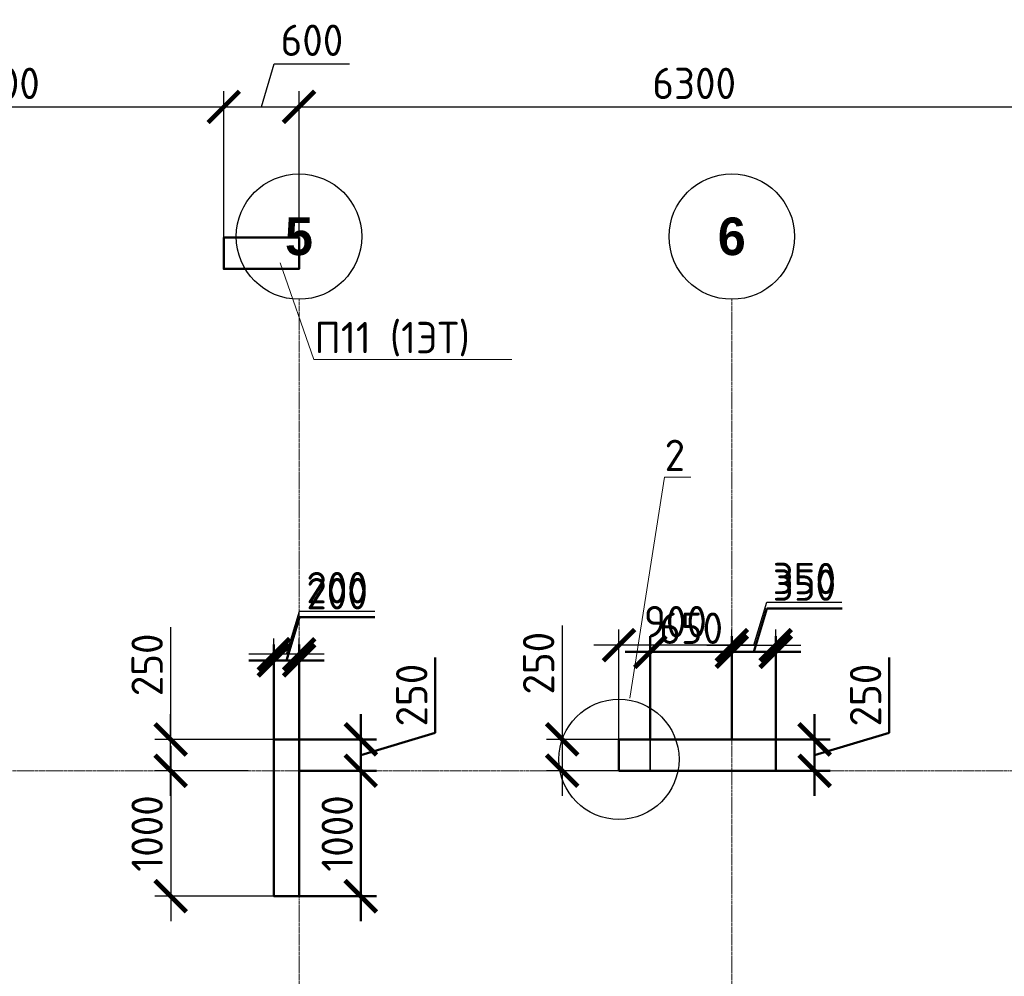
# Model space of a CAD drawing. Header units: millimetres. Extents: x 263826 to 1718326, y -423071 to 70137.
# Tile 157 of 256: x 366467 to 374316, y -62785 to -55159. Entities that reach past the tile are written whole.
import ezdxf
from ezdxf import colors
from ezdxf.entities.mleader import LeaderData, LeaderLine
from ezdxf.math import Vec2, Vec3

# ---------------------------------------------------------------- set-up
doc = ezdxf.new("R2010")
doc.units = ezdxf.units.MM
doc.linetypes.add('______5', pattern=[1100, 800, -100, 100, -100])
doc.linetypes.add('осевая', pattern=[50.8, 31.75, -6.35, 6.35, -6.35])
for name, color, linetype, lineweight, true_color in [('Колонна_ бетон', 7, 'Continuous', 50, 0xb4b496), ('Стена_ бетон не несущ.', 7, 'Continuous', 35, 0xb4b496), ('Стена_ бетон несущ.', 7, 'Continuous', 70, 0xb4b496)]:
    doc.layers.add(name, color=color, linetype=linetype, lineweight=lineweight, true_color=true_color)
for name, color, linetype, lineweight in [('Конструкции 0.5', 5, 'Continuous', 50), ('Надписи', 200, 'Continuous', 18), ('Оси', 40, '______5', 18), ('подоснова', 151, 'Continuous', 5), ('РАЗМЕРЫ', 1, 'Continuous', 9)]:
    doc.layers.add(name, color=color, linetype=linetype, lineweight=lineweight)
doc.styles.add('Century Gothic', font='GOTHIC.TTF')
doc.styles.add('GOST-2.304_Type-B', font='GOST_Common.ttf')
doc.dimstyles.new('СПДС', dxfattribs={"dimscale": 100, "dimtxt": 2.5, "dimasz": 2.5, "dimexe": 1.25, "dimexo": 0, "dimtad": 1, "dimdec": 0, "dimtxsty": 'GOST-2.304_Type-B', "dimblk": 'ARCHTICK', "dimcen": 2.5, "dimdle": 2, "dimadec": 0, "dimazin": 2, "dimtfac": 0.75, "dimtdec": 0, "dimtmove": 1, "dimatfit": 3, "dimfxl": 1, "dimtolj": 1, "dimarcsym": 1})

# ---------------------------------------------------------------- blocks, each defined once
blk = doc.blocks.new('_ArchTick')
at = {"color": 0, "linetype": 'ByBlock', "const_width": 0.15}
blk.add_lwpolyline([(-0.5, -0.5), (0.5, 0.5)], dxfattribs=at)
blk = doc.blocks.new('*D3169')
at = {"layer": 'DEFPOINTS', "color": 0, "transparency": 16777216}
for p in [(371244.3, -60144.8), (371244.3, -60896.1), (372144.3, -60896.1)]:
    blk.add_point(p, dxfattribs=at)
at = {"layer": 'РАЗМЕРЫ', "color": 0, "lineweight": -2, "transparency": 16777216}
for p, q in [((371244.3, -60896.1), (371244.3, -60019.8)), ((372144.3, -60896.1), (372144.3, -60019.8)), ((372344.3, -60144.8), (371044.3, -60144.8))]:
    blk.add_line(p, q, dxfattribs=at)
at = {"layer": 'РАЗМЕРЫ', "color": 0, "lineweight": -2, "transparency": 16777216, "xscale": 250, "yscale": 250, "zscale": 250, "rotation": 180}
blk.add_blockref('_ArchTick', (371244.3, -60144.8), dxfattribs=at)
at = {"layer": 'РАЗМЕРЫ', "color": 0, "lineweight": -2, "transparency": 16777216, "xscale": 250, "yscale": 250, "zscale": 250}
blk.add_blockref('_ArchTick', (372144.3, -60144.8), dxfattribs=at)
at = {"layer": 'РАЗМЕРЫ', "color": 0, "lineweight": 0, "transparency": 16777216, "insert": (371694.3, -59957.3), "char_height": 250, "attachment_point": 5, "style": 'GOST-2.304_Type-B'}
blk.add_mtext('\\A1;900', dxfattribs=at)
blk = doc.blocks.new('*D3170')
at = {"layer": 'DEFPOINTS', "color": 0, "transparency": 16777216}
for p in [(372494.3, -60144.8), (372144.3, -60646.1), (372494.3, -60896.1)]:
    blk.add_point(p, dxfattribs=at)
at = {"layer": 'РАЗМЕРЫ', "color": 0, "lineweight": -2, "transparency": 16777216}
for p, q in [((372319.3, -60144.8), (372422.4, -59801.1)), ((372422.4, -59801.1), (373022.4, -59801.1)), ((372144.3, -60646.1), (372144.3, -60019.8)), ((372494.3, -60896.1), (372494.3, -60019.8)), ((371944.3, -60144.8), (372694.3, -60144.8))]:
    blk.add_line(p, q, dxfattribs=at)
at = {"layer": 'РАЗМЕРЫ', "color": 0, "lineweight": -2, "transparency": 16777216, "xscale": 250, "yscale": 250, "zscale": 250, "rotation": 180}
blk.add_blockref('_ArchTick', (372144.3, -60144.8), dxfattribs=at)
at = {"layer": 'РАЗМЕРЫ', "color": 0, "lineweight": -2, "transparency": 16777216, "xscale": 250, "yscale": 250, "zscale": 250}
blk.add_blockref('_ArchTick', (372494.3, -60144.8), dxfattribs=at)
at = {"layer": 'РАЗМЕРЫ', "color": 0, "lineweight": 0, "transparency": 16777216, "insert": (372722.4, -59613.6), "char_height": 250, "attachment_point": 5, "style": 'GOST-2.304_Type-B'}
blk.add_mtext('\\A1;350', dxfattribs=at)
blk = doc.blocks.new('*D3171')
at = {"layer": 'DEFPOINTS', "color": 0, "transparency": 16777216}
for p in [(371392, -60896.1), (370791.6, -61146.1), (371392, -61146.1)]:
    blk.add_point(p, dxfattribs=at)
at = {"layer": 'РАЗМЕРЫ', "color": 0, "lineweight": -2, "transparency": 16777216}
for p, q in [((370791.6, -59988.6), (370791.6, -60896.1)), ((370791.6, -60696.1), (370791.6, -61346.1)), ((371392, -60896.1), (370666.6, -60896.1)), ((371392, -61146.1), (370666.6, -61146.1))]:
    blk.add_line(p, q, dxfattribs=at)
at = {"layer": 'РАЗМЕРЫ', "color": 0, "lineweight": -2, "transparency": 16777216, "xscale": 250, "yscale": 250, "zscale": 250}
for p, rotation in [((370791.6, -60896.1), 90), ((370791.6, -61146.1), 270)]:
    blk.add_blockref('_ArchTick', p, dxfattribs=dict(at, rotation=rotation))
at = {"layer": 'РАЗМЕРЫ', "color": 0, "lineweight": 0, "transparency": 16777216, "insert": (370604.1, -60288.6), "char_height": 250, "attachment_point": 5, "rotation": 90, "style": 'GOST-2.304_Type-B'}
blk.add_mtext('\\A1;250', dxfattribs=at)
blk = doc.blocks.new('*D3192')
at = {"layer": 'DEFPOINTS', "color": 0, "transparency": 16777216}
for p in [(368287.9, -61146.1), (367671, -62146.1), (368494.4, -62146.1)]:
    blk.add_point(p, dxfattribs=at)
at = {"layer": 'РАЗМЕРЫ', "color": 0, "lineweight": -2, "transparency": 16777216}
for p, q in [((367671, -60946.1), (367671, -62346.1)), ((368287.9, -61146.1), (367546, -61146.1)), ((368494.4, -62146.1), (367546, -62146.1))]:
    blk.add_line(p, q, dxfattribs=at)
at = {"layer": 'РАЗМЕРЫ', "color": 0, "lineweight": -2, "transparency": 16777216, "xscale": 250, "yscale": 250, "zscale": 250}
for p, rotation in [((367671, -61146.1), 90), ((367671, -62146.1), 270)]:
    blk.add_blockref('_ArchTick', p, dxfattribs=dict(at, rotation=rotation))
at = {"layer": 'РАЗМЕРЫ', "color": 0, "lineweight": 0, "transparency": 16777216, "insert": (367483.5, -61646.1), "char_height": 250, "attachment_point": 5, "rotation": 90, "style": 'GOST-2.304_Type-B'}
blk.add_mtext('\\A1;1000', dxfattribs=at)
blk = doc.blocks.new('*D3080')
at = {"layer": 'DEFPOINTS', "color": 0, "transparency": 16777216}
for p in [(367670.9, -60896.1), (368554.3, -60896.1, 3100), (368287.8, -61146.1, 3100)]:
    blk.add_point(p, dxfattribs=at)
at = {"layer": 'РАЗМЕРЫ', "color": 0, "lineweight": -2, "transparency": 16777216}
for p, q in [((367670.9, -60001.8), (367670.9, -60896.1)), ((367670.9, -61346.1), (367670.9, -60696.1)), ((368554.3, -60896.1), (367545.9, -60896.1)), ((368287.8, -61146.1), (367545.9, -61146.1))]:
    blk.add_line(p, q, dxfattribs=at)
at = {"layer": 'РАЗМЕРЫ', "color": 0, "lineweight": -2, "transparency": 16777216, "xscale": 250, "yscale": 250, "zscale": 250}
for p, rotation in [((367670.9, -60896.1), 90), ((367670.9, -61146.1), 270)]:
    blk.add_blockref('_ArchTick', p, dxfattribs=dict(at, rotation=rotation))
at = {"layer": 'РАЗМЕРЫ', "color": 0, "lineweight": 0, "transparency": 16777216, "insert": (367483.4, -60301.8), "char_height": 250, "attachment_point": 5, "rotation": 90, "style": 'GOST-2.304_Type-B'}
blk.add_mtext('\\A1;250', dxfattribs=at)
blk = doc.blocks.new('*D3081')
at = {"layer": 'DEFPOINTS', "color": 0, "transparency": 16777216}
for p in [(368494.3, -60217.7), (368494.3, -60896.1), (368694.3, -60896.1, 3100)]:
    blk.add_point(p, dxfattribs=at)
at = {"layer": 'РАЗМЕРЫ', "color": 0, "lineweight": -2, "transparency": 16777216}
for p, q in [((368594.3, -60217.7), (368697.5, -59873.9)), ((368697.5, -59873.9), (369297.5, -59873.9)), ((368494.3, -60896.1), (368494.3, -60092.7)), ((368694.3, -60896.1), (368694.3, -60092.7)), ((368894.3, -60217.7), (368294.3, -60217.7))]:
    blk.add_line(p, q, dxfattribs=at)
at = {"layer": 'РАЗМЕРЫ', "color": 0, "lineweight": -2, "transparency": 16777216, "xscale": 250, "yscale": 250, "zscale": 250, "rotation": 180}
blk.add_blockref('_ArchTick', (368494.3, -60217.7), dxfattribs=at)
at = {"layer": 'РАЗМЕРЫ', "color": 0, "lineweight": -2, "transparency": 16777216, "xscale": 250, "yscale": 250, "zscale": 250}
blk.add_blockref('_ArchTick', (368694.3, -60217.7), dxfattribs=at)
at = {"layer": 'РАЗМЕРЫ', "color": 0, "lineweight": 0, "transparency": 16777216, "insert": (368997.5, -59686.4), "char_height": 250, "attachment_point": 5, "style": 'GOST-2.304_Type-B'}
blk.add_mtext('\\A1;200', dxfattribs=at)
blk = doc.blocks.new('*D3204')
at = {"layer": 'DEFPOINTS', "color": 0, "transparency": 16777216}
for p in [(368094.1, -55854.2), (364494.1, -56896.1, 3100), (368094.1, -56896.1, 3100)]:
    blk.add_point(p, dxfattribs=at)
at = {"layer": 'РАЗМЕРЫ', "color": 0, "lineweight": -2, "transparency": 16777216}
for p, q in [((364494.1, -56896.1), (364494.1, -55729.2)), ((368094.1, -56896.1), (368094.1, -55729.2)), ((364294.1, -55854.2), (368294.1, -55854.2))]:
    blk.add_line(p, q, dxfattribs=at)
at = {"layer": 'РАЗМЕРЫ', "color": 0, "lineweight": -2, "transparency": 16777216, "xscale": 250, "yscale": 250, "zscale": 250, "rotation": 180}
blk.add_blockref('_ArchTick', (364494.1, -55854.2), dxfattribs=at)
at = {"layer": 'РАЗМЕРЫ', "color": 0, "lineweight": -2, "transparency": 16777216, "xscale": 250, "yscale": 250, "zscale": 250}
blk.add_blockref('_ArchTick', (368094.1, -55854.2), dxfattribs=at)
at = {"layer": 'РАЗМЕРЫ', "color": 0, "lineweight": 0, "transparency": 16777216, "insert": (366294.1, -55666.7), "char_height": 250, "attachment_point": 5, "style": 'GOST-2.304_Type-B'}
blk.add_mtext('\\A1;3600', dxfattribs=at)
blk = doc.blocks.new('*D3205')
at = {"layer": 'DEFPOINTS', "color": 0, "transparency": 16777216}
for p in [(368694.1, -55854.2), (368094.1, -56896.1, 3100), (368694.1, -56896.1, 3100)]:
    blk.add_point(p, dxfattribs=at)
at = {"layer": 'РАЗМЕРЫ', "color": 0, "lineweight": -2, "transparency": 16777216}
for p, q in [((368394.1, -55854.2), (368497.2, -55510.5)), ((368497.2, -55510.5), (369097.2, -55510.5)), ((368094.1, -56896.1), (368094.1, -55729.2)), ((368694.1, -56896.1), (368694.1, -55729.2)), ((367894.1, -55854.2), (368894.1, -55854.2))]:
    blk.add_line(p, q, dxfattribs=at)
at = {"layer": 'РАЗМЕРЫ', "color": 0, "lineweight": -2, "transparency": 16777216, "xscale": 250, "yscale": 250, "zscale": 250, "rotation": 180}
blk.add_blockref('_ArchTick', (368094.1, -55854.2), dxfattribs=at)
at = {"layer": 'РАЗМЕРЫ', "color": 0, "lineweight": -2, "transparency": 16777216, "xscale": 250, "yscale": 250, "zscale": 250}
blk.add_blockref('_ArchTick', (368694.1, -55854.2), dxfattribs=at)
at = {"layer": 'РАЗМЕРЫ', "color": 0, "lineweight": 0, "transparency": 16777216, "insert": (368797.2, -55323), "char_height": 250, "attachment_point": 5, "style": 'GOST-2.304_Type-B'}
blk.add_mtext('\\A1;600', dxfattribs=at)
blk = doc.blocks.new('*D3206')
at = {"layer": 'DEFPOINTS', "color": 0, "transparency": 16777216}
for p in [(374994.3, -55854.2), (374994.3, -56769.7, 3100), (368694.1, -56896.1, 3100)]:
    blk.add_point(p, dxfattribs=at)
at = {"layer": 'РАЗМЕРЫ', "color": 0, "lineweight": -2, "transparency": 16777216}
for p, q in [((368694.1, -56896.1), (368694.1, -55729.2)), ((374994.3, -56769.7), (374994.3, -55729.2)), ((368494.1, -55854.2), (375194.3, -55854.2))]:
    blk.add_line(p, q, dxfattribs=at)
at = {"layer": 'РАЗМЕРЫ', "color": 0, "lineweight": -2, "transparency": 16777216, "xscale": 250, "yscale": 250, "zscale": 250, "rotation": 180}
blk.add_blockref('_ArchTick', (368694.1, -55854.2), dxfattribs=at)
at = {"layer": 'РАЗМЕРЫ', "color": 0, "lineweight": -2, "transparency": 16777216, "xscale": 250, "yscale": 250, "zscale": 250}
blk.add_blockref('_ArchTick', (374994.3, -55854.2), dxfattribs=at)
at = {"layer": 'РАЗМЕРЫ', "color": 0, "lineweight": 0, "transparency": 16777216, "insert": (371844.2, -55666.7), "char_height": 250, "attachment_point": 5, "style": 'GOST-2.304_Type-B'}
blk.add_mtext('\\A1;6300', dxfattribs=at)
blk = doc.blocks.new('_None')
blk = doc.blocks.new('*D3375')
at = {"layer": 'DEFPOINTS', "color": 0, "transparency": 16777216}
for p in [(376610.1, -184180.5, -560), (377102.1, -184180.5), (376610.1, -184430.5, -560)]:
    blk.add_point(p, dxfattribs=at)
at = {"layer": 'РАЗМЕРЫ', "color": 0, "lineweight": -2, "transparency": 16777216}
for p, q in [((377695.9, -184127.3), (377695.9, -183527.3)), ((377102.1, -184630.5), (377102.1, -183980.5)), ((377102.1, -184305.5), (377695.9, -184127.3)), ((376610.1, -184180.5), (377227.1, -184180.5)), ((376610.1, -184430.5), (377227.1, -184430.5))]:
    blk.add_line(p, q, dxfattribs=at)
at = {"layer": 'РАЗМЕРЫ', "color": 0, "lineweight": -2, "transparency": 16777216, "xscale": 250, "yscale": 250, "zscale": 250}
for p, rotation in [((377102.1, -184180.5), 90), ((377102.1, -184430.5), 270)]:
    blk.add_blockref('_ArchTick', p, dxfattribs=dict(at, rotation=rotation))
at = {"layer": 'РАЗМЕРЫ', "color": 0, "lineweight": 0, "transparency": 16777216, "insert": (377508.4, -183827.3), "char_height": 250, "attachment_point": 5, "rotation": 90, "style": 'GOST-2.304_Type-B'}
blk.add_mtext('\\A1;250', dxfattribs=at)
blk = doc.blocks.new('*D3376')
at = {"layer": 'DEFPOINTS', "color": 0, "transparency": 16777216}
for p in [(376683.4, -184430.5, -560), (376610.1, -185430.5, -560), (377102.1, -185430.5)]:
    blk.add_point(p, dxfattribs=at)
at = {"layer": 'РАЗМЕРЫ', "color": 0, "lineweight": -2, "transparency": 16777216}
for p, q in [((377102.1, -184230.5), (377102.1, -185630.5)), ((376683.4, -184430.5), (377227.1, -184430.5)), ((376610.1, -185430.5), (377227.1, -185430.5))]:
    blk.add_line(p, q, dxfattribs=at)
at = {"layer": 'РАЗМЕРЫ', "color": 0, "lineweight": -2, "transparency": 16777216, "xscale": 250, "yscale": 250, "zscale": 250}
for p, rotation in [((377102.1, -184430.5), 90), ((377102.1, -185430.5), 270)]:
    blk.add_blockref('_ArchTick', p, dxfattribs=dict(at, rotation=rotation))
at = {"layer": 'РАЗМЕРЫ', "color": 0, "lineweight": 0, "transparency": 16777216, "insert": (376914.6, -184930.5), "char_height": 250, "attachment_point": 5, "rotation": 90, "style": 'GOST-2.304_Type-B'}
blk.add_mtext('\\A1;1000', dxfattribs=at)
blk = doc.blocks.new('*D3377')
at = {"layer": 'DEFPOINTS', "color": 0, "transparency": 16777216}
for p in [(376410.1, -183550.2), (376410.1, -184180.5, -560), (376610.1, -184180.5)]:
    blk.add_point(p, dxfattribs=at)
at = {"layer": 'РАЗМЕРЫ', "color": 0, "lineweight": -2, "transparency": 16777216}
for p, q in [((376510.1, -183550.2), (376613.3, -183206.4)), ((376613.3, -183206.4), (377213.3, -183206.4)), ((376410.1, -184180.5), (376410.1, -183425.2)), ((376610.1, -184180.5), (376610.1, -183425.2)), ((376810.1, -183550.2), (376210.1, -183550.2))]:
    blk.add_line(p, q, dxfattribs=at)
at = {"layer": 'РАЗМЕРЫ', "color": 0, "lineweight": -2, "transparency": 16777216, "xscale": 250, "yscale": 250, "zscale": 250, "rotation": 180}
blk.add_blockref('_ArchTick', (376410.1, -183550.2), dxfattribs=at)
at = {"layer": 'РАЗМЕРЫ', "color": 0, "lineweight": -2, "transparency": 16777216, "xscale": 250, "yscale": 250, "zscale": 250}
blk.add_blockref('_ArchTick', (376610.1, -183550.2), dxfattribs=at)
at = {"layer": 'РАЗМЕРЫ', "color": 0, "lineweight": 0, "transparency": 16777216, "insert": (376913.3, -183018.9), "char_height": 250, "attachment_point": 5, "style": 'GOST-2.304_Type-B'}
blk.add_mtext('\\A1;200', dxfattribs=at)
blk = doc.blocks.new('*D3378')
at = {"layer": 'DEFPOINTS', "color": 0, "transparency": 16777216}
for p in [(380060.1, -183481.8), (380060.1, -183962.6, -560), (380410, -184180.5, -360)]:
    blk.add_point(p, dxfattribs=at)
at = {"layer": 'РАЗМЕРЫ', "color": 0, "lineweight": -2, "transparency": 16777216}
for p, q in [((380235, -183481.8), (380338.2, -183138.1)), ((380338.2, -183138.1), (380938.2, -183138.1)), ((380060.1, -183962.6), (380060.1, -183356.8)), ((380410, -184180.5), (380410, -183356.8)), ((380610, -183481.8), (379860.1, -183481.8))]:
    blk.add_line(p, q, dxfattribs=at)
at = {"layer": 'РАЗМЕРЫ', "color": 0, "lineweight": -2, "transparency": 16777216, "xscale": 250, "yscale": 250, "zscale": 250, "rotation": 180}
blk.add_blockref('_ArchTick', (380060.1, -183481.8), dxfattribs=at)
at = {"layer": 'РАЗМЕРЫ', "color": 0, "lineweight": -2, "transparency": 16777216, "xscale": 250, "yscale": 250, "zscale": 250}
blk.add_blockref('_ArchTick', (380410, -183481.8), dxfattribs=at)
at = {"layer": 'РАЗМЕРЫ', "color": 0, "lineweight": 0, "transparency": 16777216, "insert": (380638.2, -182950.6), "char_height": 250, "attachment_point": 5, "style": 'GOST-2.304_Type-B'}
blk.add_mtext('\\A1;350', dxfattribs=at)
blk = doc.blocks.new('*D3379')
at = {"layer": 'DEFPOINTS', "color": 0, "transparency": 16777216}
for p in [(379410, -183481.8), (379410, -184180.5, -360), (380060.1, -184180.5, -360)]:
    blk.add_point(p, dxfattribs=at)
at = {"layer": 'РАЗМЕРЫ', "color": 0, "lineweight": -2, "transparency": 16777216}
for p, q in [((379410, -184180.5), (379410, -183356.8)), ((380060.1, -184180.5), (380060.1, -183356.8)), ((380260.1, -183481.8), (379210, -183481.8))]:
    blk.add_line(p, q, dxfattribs=at)
at = {"layer": 'РАЗМЕРЫ', "color": 0, "lineweight": -2, "transparency": 16777216, "xscale": 250, "yscale": 250, "zscale": 250, "rotation": 180}
blk.add_blockref('_ArchTick', (379410, -183481.8), dxfattribs=at)
at = {"layer": 'РАЗМЕРЫ', "color": 0, "lineweight": -2, "transparency": 16777216, "xscale": 250, "yscale": 250, "zscale": 250}
blk.add_blockref('_ArchTick', (380060.1, -183481.8), dxfattribs=at)
at = {"layer": 'РАЗМЕРЫ', "color": 0, "lineweight": 0, "transparency": 16777216, "insert": (379735, -183294.3), "char_height": 250, "attachment_point": 5, "style": 'GOST-2.304_Type-B'}
blk.add_mtext('\\A1;650', dxfattribs=at)
blk = doc.blocks.new('*D3380')
at = {"layer": 'DEFPOINTS', "color": 0, "transparency": 16777216}
for p in [(380410.1, -184180.5, -560), (380410.1, -184430.5, -360), (380719.8, -184430.5)]:
    blk.add_point(p, dxfattribs=at)
at = {"layer": 'РАЗМЕРЫ', "color": 0, "lineweight": -2, "transparency": 16777216}
for p, q in [((381313.6, -184127.3), (381313.6, -183527.3)), ((380719.8, -183980.5), (380719.8, -184630.5)), ((380719.8, -184305.5), (381313.6, -184127.3)), ((380410.1, -184180.5), (380844.8, -184180.5)), ((380410.1, -184430.5), (380844.8, -184430.5))]:
    blk.add_line(p, q, dxfattribs=at)
at = {"layer": 'РАЗМЕРЫ', "color": 0, "lineweight": -2, "transparency": 16777216, "xscale": 250, "yscale": 250, "zscale": 250}
for p, rotation in [((380719.8, -184180.5), 90), ((380719.8, -184430.5), 270)]:
    blk.add_blockref('_ArchTick', p, dxfattribs=dict(at, rotation=rotation))
at = {"layer": 'РАЗМЕРЫ', "color": 0, "lineweight": 0, "transparency": 16777216, "insert": (381126.1, -183827.3), "char_height": 250, "attachment_point": 5, "rotation": 90, "style": 'GOST-2.304_Type-B'}
blk.add_mtext('\\A1;250', dxfattribs=at)
blk = doc.blocks.new('NSY101')
at = {"color": 0, "linetype": 'ByBlock', "lineweight": -2}
blk.add_circle((0, 0), 50, dxfattribs=at)
blk = doc.blocks.new('СЛОЖНЫЙ_ОБЪЕКТ_1')
at = {"layer": 'Оси', "color": 16, "linetype": 'Continuous', "lineweight": 25, "transparency": 33554687, "xscale": 9.999999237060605, "yscale": 9.999999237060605, "zscale": 9.999999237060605}
blk.add_blockref('NSY101', (18063, -989.5), dxfattribs=at)
at = {"layer": 'Оси', "color": 16, "linetype": 'Continuous', "lineweight": 25, "transparency": 33554687, "insert": (18063, -989.5), "char_height": 300, "width": 385, "attachment_point": 5, "style": 'Century Gothic'}
blk.add_mtext('\\A1;{\\fCentury Gothic|i0|b1;\\H300.000000;\\W1.000000;\\C16;5}\\P', dxfattribs=at)
blk = doc.blocks.new('СЛОЖНЫЙ_ОБЪЕКТ_2')
at = {"layer": 'Оси', "color": 16, "linetype": 'Continuous', "lineweight": 25, "transparency": 33554687, "xscale": 9.999999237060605, "yscale": 9.999999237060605, "zscale": 9.999999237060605}
blk.add_blockref('NSY101', (21513, -989.5), dxfattribs=at)
at = {"layer": 'Оси', "color": 16, "linetype": 'Continuous', "lineweight": 25, "transparency": 33554687, "insert": (21513, -989.5), "char_height": 300, "width": 385, "attachment_point": 5, "style": 'Century Gothic'}
blk.add_mtext('\\A1;{\\fCentury Gothic|i0|b1;\\H300.000000;\\W1.000000;\\C16;6}\\P', dxfattribs=at)
blk = doc.blocks.new('оси2')
at = {"layer": 'Оси', "color": 16, "linetype": 'осевая', "lineweight": 0, "ltscale": 0.5, "transparency": 33554687}
for p, q in [((996995.5, 5465.4), (996995.5, -20739.3)), ((1000445.5, 5465.4), (1000445.5, -20739.3)), ((979200, 1707.1), (1032582.1, 1707.1))]:
    blk.add_line(p, q, dxfattribs=at)
at = {"layer": 'Оси', "color": 16, "linetype": 'Continuous', "lineweight": 25, "transparency": 33554687}
for name in ['СЛОЖНЫЙ_ОБЪЕКТ_1', 'СЛОЖНЫЙ_ОБЪЕКТ_2']:
    blk.add_blockref(name, (978932, 6954.9), dxfattribs=at)
blk = doc.blocks.new('51151')
at = {"layer": 'Колонна_ бетон', "color": 180, "linetype": 'Continuous', "lineweight": 35, "transparency": 33554687}
for points in [[(376410.1, -184180.5), (376610.1, -184180.5), (376610.1, -185430.5), (376410.1, -185430.5)], [(379410.1, -184180.5), (380410.1, -184180.5), (380410.1, -184430.5), (379410.1, -184430.5)]]:
    blk.add_lwpolyline(points, close=True, dxfattribs=at)
at = {"layer": 'Колонна_ бетон', "color": 180, "linetype": 'Continuous', "lineweight": 35, "transparency": 33554687, "elevation": 200}
blk.add_lwpolyline([(379410, -184180.5), (380410, -184180.5), (380410, -184430.5), (379410, -184430.5)], close=True, dxfattribs=at)
at = {"layer": 'РАЗМЕРЫ'}
blk.add_blockref('оси2', (-620385.4, -186137.6, -560), dxfattribs=at)
at = {"layer": 'РАЗМЕРЫ', "color": 146, "lineweight": 0}
for base, p1, p2, picture, middle in [((380060.1, -183481.8, 560), (380410, -184180.5, 200), (380060.1, -183962.6), '*D3378', (380400.7, -182950.6, 560)), ((376410.1, -183550.2, 560), (376610.1, -184180.5, 560), (376410.1, -184180.5), '*D3377', (376675.8, -183018.9, 560)), ((379410, -183481.8, 560), (380060.1, -184180.5, 200), (379410, -184180.5, 200), '*D3379', (379735, -183294.3, 560))]:
    dim = blk.add_linear_dim(base=base, p1=p1, p2=p2, dimstyle='СПДС', dxfattribs=at)
    dim.commit()
    dim.dimension.update_dxf_attribs({"geometry": picture, "text_midpoint": middle})
for base, p1, p2, picture, middle in [((377102.1, -184180.5, 560), (376610.1, -184430.5), (376610.1, -184180.5), '*D3375', (377508.4, -184064.8, 560)), ((380719.8, -184430.5, 560), (380410.1, -184180.5), (380410.1, -184430.5, 200), '*D3380', (381126.1, -184064.8, 560)), ((377102.1, -185430.5, 560), (376683.4, -184430.5), (376610.1, -185430.5), '*D3376', (376914.6, -184930.5, 560))]:
    dim = blk.add_linear_dim(base=base, p1=p1, p2=p2, angle=90, dimstyle='СПДС', dxfattribs=at)
    dim.commit()
    dim.dimension.update_dxf_attribs({"geometry": picture, "text_midpoint": middle})
at = {"layer": 'Надписи', "color": 0, "ltscale": 0.3}
ml = blk.add_multileader_mtext('Standard', dxfattribs=at)
ml.set_content('{\\C256;П5 }(2-5ЭТ)', color=4, style='GOST-2.304_Type-B')
ml.set_leader_properties(color=256, linetype='ByLayer', lineweight=15)
ml.set_arrow_properties(name='NONE')
ml.build(insert=Vec2(0, 0))
ml.multileader.update_dxf_attribs({"text_left_attachment_type": 6, "text_right_attachment_type": 6, "dogleg_length": 0.1, "arrow_head_size": 18})
ctx = ml.context
ctx.base_point, ctx.char_height, ctx.arrow_head_size, ctx.landing_gap_size, ctx.plane_origin = Vec3(377574.9, -185231, 560), 250, 18, 20, Vec3(376259, -184369.5, 560)
ctx.left_attachment, ctx.right_attachment, ctx.text_align_type = 6, 6, 1
notes = []
notes.append((ctx, [(0, (1, 1, 0), (379150.6, -185231, 560), (-1, 0), 0.1, [(2, [(379844.2, -184384.3, 560), (379844.2, -184384.3, 560), (379844.2, -184384.3, 560)], 0, [])])]))
ctx.mtext.insert, ctx.mtext.alignment, ctx.mtext.flow_direction = Vec3(378362.7, -184931, 560), 2, 5
at = {"layer": 'Надписи', "color": 4, "ltscale": 0.3}
ml = blk.add_multileader_mtext('Standard', dxfattribs=at)
ml.set_content('П2 (2-5ЭТ)', color=4, style='GOST-2.304_Type-B')
ml.set_leader_properties(color=256, linetype='ByLayer', lineweight=15)
ml.set_arrow_properties(name='NONE')
ml.build(insert=Vec2(0, 0))
ml.multileader.update_dxf_attribs({"text_left_attachment_type": 6, "text_right_attachment_type": 6, "dogleg_length": 0.1, "arrow_head_size": 18})
ctx = ml.context
ctx.base_point, ctx.char_height, ctx.arrow_head_size, ctx.landing_gap_size, ctx.plane_origin = Vec3(376776.8, -185976.4, 560), 250, 18, 20, Vec3(372765, -185389.1, 560)
ctx.left_attachment, ctx.right_attachment, ctx.text_align_type = 6, 6, 1
notes.append((ctx, [(1, (1, 1, 0), (376776.7, -185976.4, 560), (1, 0), 0.1, [(2, [(376602, -185403.9, 560), (376602, -185403.9, 560), (376602, -185403.9, 560)], 0, [])])]))
ctx.mtext.insert, ctx.mtext.alignment, ctx.mtext.flow_direction = Vec3(377564.6, -185676.4, 560), 2, 5
for ctx, leaders in notes:
    for number, flags, end, landing, length, lines in leaders:
        leader = LeaderData()
        leader.index, (leader.has_last_leader_line, leader.has_dogleg_vector, leader.attachment_direction) = number, flags
        leader.last_leader_point, leader.dogleg_vector, leader.dogleg_length = Vec3(end), Vec3(landing), length
        for number, points, colour, breaks in lines:
            line = LeaderLine()
            line.index, line.vertices, line.color, line.breaks = number, Vec3.list(points), colors.encode_raw_color(colour), breaks
            leader.lines.append(line)
        ctx.leaders.append(leader)

msp = doc.modelspace()

# ---------------------------------------------------------------- linework, layer by layer
at = {"color": 30, "true_color": 0xf26722, "elevation": -360}
msp.add_lwpolyline([(368494.25807, -60896.10601), (368694.25807, -60896.10601), (368694.25807, -62146.10572), (368494.25807, -62146.10572)], close=True, dxfattribs=at)
at = {"color": 30, "lineweight": 50, "true_color": 0xf26722, "elevation": -360}
msp.add_lwpolyline([(368494.25807, -60896.10601), (368694.25807, -60896.10601), (368694.25807, -62146.10572), (368494.25807, -62146.10572)], close=True, dxfattribs=at)
at = {"color": 4, "lineweight": 30}
msp.add_circle((371244.25096, -61054.69896, -360), 479.12095, dxfattribs=at)
at = {"layer": 'Конструкции 0.5', "color": 2}
for p, q in [((371774.25096, -60896.10567, -360), (371244.25096, -60896.10567, -360)), ((371244.25096, -60896.10567, -360), (371244.25096, -61146.10567, -360)), ((371244.25096, -61146.10567, -360), (372294.25096, -61146.10567, -360))]:
    msp.add_line(p, q, dxfattribs=at)
at = {"layer": 'Конструкции 0.5', "color": 30, "true_color": 0xf26722}
for p, q in [((371894.25096, -60896.10567, -360), (371774.25096, -60896.10567, -360)), ((372494.25249, -60896.10567, -360), (371894.25096, -60896.10567, -360)), ((372494.25249, -61146.10567, -360), (372494.25249, -60896.10567, -360)), ((372294.25096, -61146.10567, -360), (372414.25096, -61146.10567, -360)), ((372414.25096, -61146.10567, -360), (372494.25249, -61146.10567, -360)), ((368494.41814, -62146.10572, -360), (368694.25096, -62146.10572, -360))]:
    msp.add_line(p, q, dxfattribs=at)
at = {"layer": 'Конструкции 0.5', "color": 30, "true_color": 0xf26722, "elevation": -360}
msp.add_lwpolyline([(368094.10202, -56896.1059), (368694.10199, -56896.1059), (368694.10199, -57146.1058), (368094.10202, -57146.1058)], close=True, dxfattribs=at)
at = {"layer": 'Стена_ бетон не несущ.', "color": 30, "linetype": 'Continuous', "lineweight": 35, "true_color": 0xf26722, "transparency": 33554687}
for p, q in [((368494.25807, -60896.10601, -360), (368694.25807, -60896.10601, -360)), ((368694.25807, -62146.10572, -360), (368494.25807, -62146.10572, -360))]:
    msp.add_line(p, q, dxfattribs=at)
at = {"layer": 'Стена_ бетон несущ.', "color": 30, "linetype": 'Continuous', "lineweight": 35, "true_color": 0xf26722, "transparency": 33554687}
for p, q in [((368694.25807, -60896.10601, -360), (368494.25807, -60896.10601, -360)), ((368494.25807, -60896.10601, -360), (368494.25807, -62146.10572, -360)), ((368694.25807, -62146.10572, -360), (368694.25807, -60896.10601, -360)), ((368494.25807, -62146.10572, -360), (368694.25807, -62146.10572, -360))]:
    msp.add_line(p, q, dxfattribs=at)

# ---------------------------------------------------------------- block references
at = {"layer": 'Конструкции 0.5', "color": 4}
msp.add_blockref('51151', (-7915.73855, 123284.35732, -559.99999), dxfattribs=at)

# ---------------------------------------------------------------- dimensions: what is measured, and where the dimension line sits
at = {"layer": 'РАЗМЕРЫ', "color": 30, "lineweight": 0, "true_color": 0xf26722}
for base, p1, p2, picture, middle in [((368694.10199, -55854.21856, -3460), (368094.10202, -56896.1059, -360), (368694.10199, -56896.1059, -360), '*D3205', (368559.72701, -55322.96856, -3460)), ((368094.10202, -55854.21856, -3460), (364494.10202, -56896.1059, -360), (368094.10202, -56896.1059, -360), '*D3204', (366294.10202, -55666.71856, -3460)), ((374994.25096, -55854.21856, -3460), (368694.10199, -56896.1059, -360), (374994.25096, -56769.66476, -360), '*D3206', (371844.17648, -55666.71856, -3460)), ((372494.25249, -60144.82515, -360), (372144.34672, -60646.10567, -360), (372494.25249, -60896.10567, -360), '*D3170', (372484.92461, -59613.57515, -360)), ((368494.34672, -60217.66818, -360), (368694.34672, -60896.10601, 2740), (368494.34672, -60896.10601, -360), '*D3081', (368759.97172, -59686.41818, -360))]:
    dim = msp.add_linear_dim(base=base, p1=p1, p2=p2, dimstyle='СПДС', dxfattribs=at)
    dim.commit()
    dim.dimension.update_dxf_attribs({"geometry": picture, "text_midpoint": middle})
at = {"layer": 'РАЗМЕРЫ', "color": 2, "lineweight": 0}
dim = msp.add_linear_dim(base=(371244.25096, -60144.82515, -360), p1=(372144.34672, -60896.10567, -360), p2=(371244.25096, -60896.10567, -360), dimstyle='СПДС', dxfattribs=at)
dim.commit()
dim.dimension.update_dxf_attribs({"geometry": '*D3169', "text_midpoint": (371694.29884, -59957.32515, -360)})
at = {"layer": 'РАЗМЕРЫ', "color": 30, "lineweight": 0, "true_color": 0xf26722}
dim = msp.add_linear_dim(base=(367670.92654, -60896.10601, -360), p1=(368287.84907, -61146.10541, 2740), p2=(368554.34672, -60896.10601, 2740), angle=90, dimstyle='СПДС', dxfattribs=at)
dim.commit()
dim.dimension.update_dxf_attribs({"geometry": '*D3080', "text_midpoint": (367688.37928, -60301.84191, -360), "dimtype": 160})
at = {"layer": 'РАЗМЕРЫ', "color": 2, "lineweight": 0}
dim = msp.add_linear_dim(base=(370791.57072, -61146.10567, -360), p1=(371392.04604, -60896.10567, -360), p2=(371392.04604, -61146.10567, -360), angle=90, dimstyle='СПДС', dxfattribs=at)
dim.commit()
dim.dimension.update_dxf_attribs({"geometry": '*D3171', "text_midpoint": (370833.42907, -60288.60146, -360), "dimtype": 160})
at = {"layer": 'РАЗМЕРЫ', "color": 30, "lineweight": 0, "true_color": 0xf26722}
dim = msp.add_linear_dim(base=(367671.00506, -62146.10572, -360), p1=(368287.92759, -61146.10567, -360), p2=(368494.41814, -62146.10572, -360), angle=90, dimstyle='СПДС', dxfattribs=at)
dim.commit()
dim.dimension.update_dxf_attribs({"geometry": '*D3192', "text_midpoint": (367483.50506, -61646.10569, -360)})

# ---------------------------------------------------------------- leaders
at = {"layer": 'подоснова', "color": 30, "ltscale": 0.3, "true_color": 0xf26722}
ml = msp.add_multileader_mtext('Standard', dxfattribs=at)
ml.set_content('П11 (1ЭТ)', color=5, style='GOST-2.304_Type-B')
ml.set_leader_properties(color=256, linetype='ByLayer', lineweight=15)
ml.set_arrow_properties(name='NONE')
ml.build(insert=Vec2(0, 0))
ml.multileader.update_dxf_attribs({"text_left_attachment_type": 6, "text_right_attachment_type": 6, "dogleg_length": 0.1, "arrow_head_size": 18})
ctx = ml.context
ctx.base_point, ctx.char_height, ctx.arrow_head_size, ctx.landing_gap_size, ctx.plane_origin = Vec3(368811.19744, -57868.04123, 2380.00001), 250, 18, 20, Vec3(361205.7753, -55440.46333, 2380.00001)
ctx.left_attachment, ctx.right_attachment, ctx.text_align_type = 6, 6, 1
notes = []
notes.append((ctx, [(0, (1, 1, 0), (368811.09744, -57868.04123, 2380.00001), (1, 0), 0.1, [(0, [(368543.46806, -57098.40577, 2380.00001)], 0, [])])]))
ctx.mtext.insert, ctx.mtext.alignment, ctx.mtext.flow_direction = Vec3(369436.50047, -57568.04123, 2380.00001), 2, 5
at = {"layer": 'РАЗМЕРЫ', "color": 2, "lineweight": 0}
ml = msp.add_multileader_mtext('Standard', dxfattribs=at)
ml.set_content('2', color=5, style='GOST-2.304_Type-B')
ml.set_leader_properties(color=256, linetype='ByLayer', lineweight=15)
ml.set_arrow_properties(name='NONE')
ml.build(insert=Vec2(0, 0))
ml.multileader.update_dxf_attribs({"text_left_attachment_type": 6, "text_right_attachment_type": 6, "dogleg_length": 0.1, "arrow_head_size": 18})
ctx = ml.context
ctx.base_point, ctx.char_height, ctx.arrow_head_size, ctx.landing_gap_size, ctx.plane_origin = Vec3(371607.44702, -58806.81467, 3797.37226), 250, 18, 20, Vec3(364002.02487, -56379.23677, 3797.37226)
ctx.left_attachment, ctx.right_attachment, ctx.text_align_type = 6, 6, 1
notes.append((ctx, [(0, (1, 1, 0), (371607.34702, -58806.81467, 3797.37226), (1, 0), 0.1, [(0, [(371331.53476, -60567.10038, 3797.37226)], 0, [])])]))
ctx.mtext.insert, ctx.mtext.alignment, ctx.mtext.flow_direction = Vec3(371689.94702, -58506.81467, 3797.37226), 2, 5
for ctx, leaders in notes:
    for number, flags, end, landing, length, lines in leaders:
        leader = LeaderData()
        leader.index, (leader.has_last_leader_line, leader.has_dogleg_vector, leader.attachment_direction) = number, flags
        leader.last_leader_point, leader.dogleg_vector, leader.dogleg_length = Vec3(end), Vec3(landing), length
        for number, points, colour, breaks in lines:
            line = LeaderLine()
            line.index, line.vertices, line.color, line.breaks = number, Vec3.list(points), colors.encode_raw_color(colour), breaks
            leader.lines.append(line)
        ctx.leaders.append(leader)

doc.saveas('drawing.dxf')
